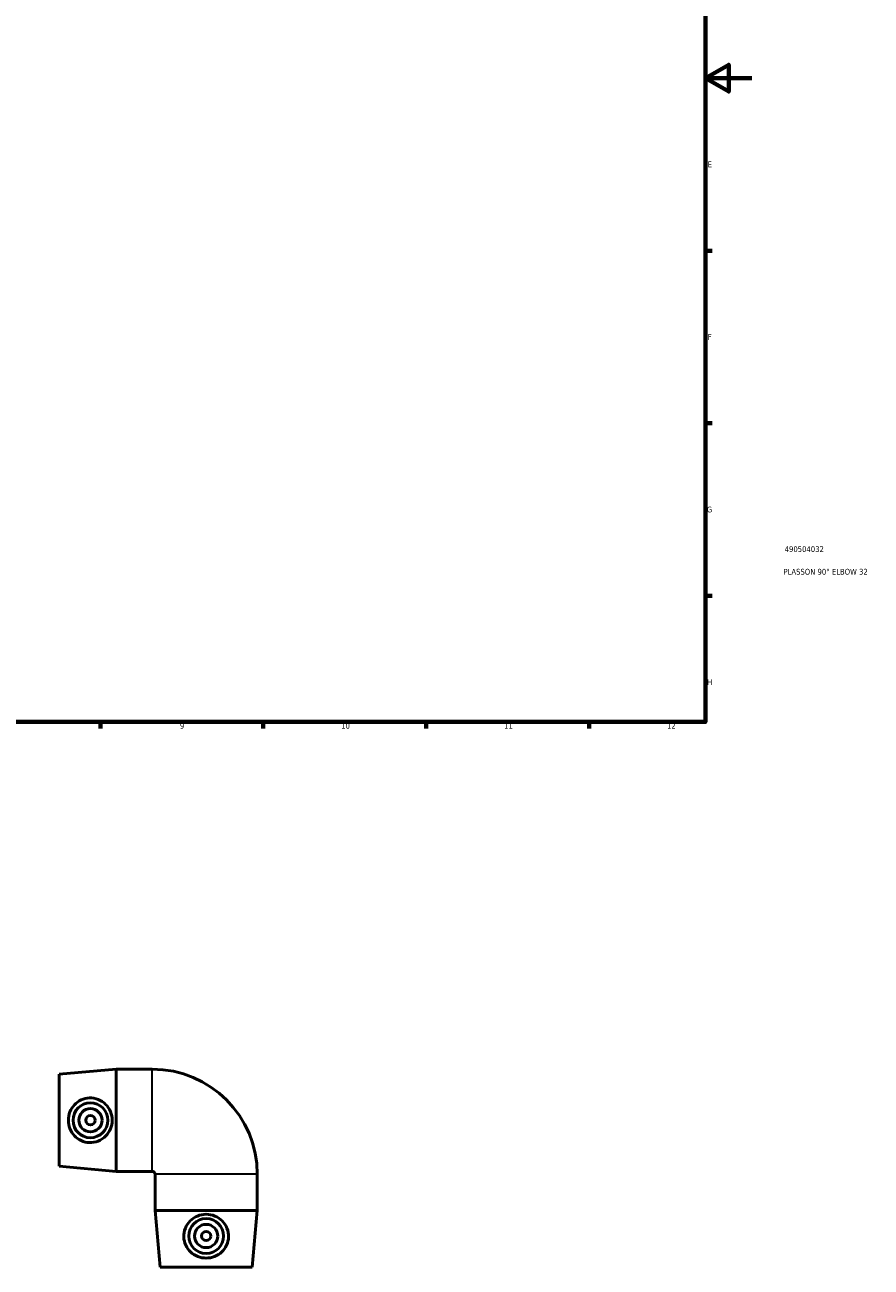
# Model space of a CAD drawing. Header units: millimetres. Extents: x -163 to 1320, y -215 to 854.
# Tile 4 of 7: x 528 to 892, y -215 to 320. Entities that reach past the tile are written whole.
import ezdxf

# ---------------------------------------------------------------- set-up
doc = ezdxf.new("R2010")
doc.units = ezdxf.units.MM
for name, color, linetype, lineweight in [('Border (ISO)', 7, 'Continuous', 70), ('Title (ISO)', 7, 'Continuous', 50), ('Visible (ISO)', 7, 'Continuous', 50), ('Visible Narrow (ISO)', 7, 'Continuous', 35)]:
    doc.layers.add(name, color=color, linetype=linetype, lineweight=lineweight)
doc.styles.add('Note Text (ISO)', font='tahoma.ttf')

# ---------------------------------------------------------------- blocks, each defined once
blk = doc.blocks.new('Borders Default Border')
at = {"layer": 'Border (ISO)'}
for p, q in [((821, 222.75), (823.9, 222.75)), ((821, 148.5), (823.9, 148.5)), ((821, 74.25), (823.9, 74.25)), ((560.67, 20), (560.67, 17.1)), ((630.75, 20), (630.75, 17.1)), ((700.83, 20), (700.83, 17.1)), ((770.92, 20), (770.92, 17.1))]:
    blk.add_line(p, q, dxfattribs=at)
at = {"layer": 'Border (ISO)', "flags": 128}
for points in [[(20, 20), (20, 574), (821, 574), (821, 20), (20, 20)], [(841, 297), (821, 297), (831, 302.77), (831, 291.23), (821, 297)]]:
    blk.add_lwpolyline(points, dxfattribs=at)
at = {"layer": 'Border (ISO)', "color": 232, "true_color": 0xca0064, "char_height": 2.5, "attachment_point": 7, "style": 'Note Text (ISO)'}
for s, insert in [('E', (821.94, 258.63)), ('F', (822, 184.38)), ('G', (821.61, 110.08)), ('H', (821.74, 35.88)), ('9', (594.88, 17.05)), ('10', (664.29, 17.05)), ('11', (734.37, 17.1)), ('12', (804.46, 17.1))]:
    blk.add_mtext(s, dxfattribs=dict(at, insert=insert))
blk = doc.blocks.new('Title Blocks ISO')
at = {"layer": 'Title (ISO)', "color": 232, "true_color": 0xca0064, "style": 'Note Text (ISO)'}
for tag, p in [('PART_NUMBER_001', (34.09, 73.08)), ('DESCRIPTION_001', (33.58, 63.35))]:
    blk.add_attdef(tag, p, '', height=2.5, dxfattribs=at)

msp = doc.modelspace()

# ---------------------------------------------------------------- linework, layer by layer
at = {"layer": 'Visible (ISO)'}
for p, q in [((542.971, -131.611), (567.383, -129.411)), ((542.971, -171.211), (542.971, -131.611)), ((567.383, -173.411), (567.383, -129.411)), ((567.383, -129.411), (582.971, -129.411)), ((542.971, -171.211), (567.383, -173.411)), ((567.383, -173.411), (582.971, -173.411)), ((584.171, -190.199), (584.171, -174.611)), ((628.171, -190.199), (628.171, -174.611)), ((628.171, -190.199), (584.171, -190.199)), ((586.371, -214.611), (584.171, -190.199)), ((625.971, -214.611), (628.171, -190.199)), ((625.971, -214.611), (586.371, -214.611))]:
    msp.add_line(p, q, dxfattribs=at)
for centre, radius in [((556.371, -151.411), 7.5), ((556.371, -151.411), 5), ((556.371, -151.411), 2), ((606.171, -201.211), 7.5), ((606.171, -201.211), 5), ((606.171, -201.211), 2)]:
    msp.add_circle(centre, radius, dxfattribs=at)
for radius in [45.2, 1.2]:
    msp.add_arc((582.971, -174.611), radius, 0, 90, dxfattribs=at)
for points in [[(555.906, -161.032), (554.74, -160.984), (553.511, -160.697), (551.278, -159.659), (550.274, -158.909), (548.695, -157.222), (548.01, -156.162), (547.098, -153.848), (546.872, -152.592), (546.872, -150.231), (547.098, -148.975), (548.01, -146.66), (548.695, -145.601), (550.274, -143.914), (551.278, -143.164), (553.511, -142.126), (554.74, -141.838), (557.182, -141.737), (558.517, -141.963), (560.944, -142.937), (562.039, -143.686), (563.743, -145.398), (564.481, -146.472), (565.47, -148.856), (565.722, -150.167), (565.722, -152.655), (565.47, -153.966), (564.481, -156.35), (563.743, -157.424), (562.039, -159.137), (560.944, -159.885), (558.517, -160.86), (557.182, -161.085), (555.906, -161.032)], [(615.792, -201.677), (615.744, -202.842), (615.457, -204.072), (614.419, -206.304), (613.669, -207.308), (611.982, -208.887), (610.922, -209.573), (608.608, -210.485), (607.352, -210.71), (604.991, -210.71), (603.735, -210.485), (601.42, -209.573), (600.361, -208.887), (598.674, -207.308), (597.924, -206.304), (596.886, -204.072), (596.598, -202.842), (596.497, -200.4), (596.723, -199.065), (597.697, -196.638), (598.446, -195.543), (600.158, -193.839), (601.232, -193.102), (603.616, -192.112), (604.927, -191.861), (607.415, -191.861), (608.726, -192.112), (611.11, -193.102), (612.184, -193.839), (613.897, -195.543), (614.645, -196.638), (615.62, -199.065), (615.845, -200.4), (615.792, -201.677)]]:
    msp.add_open_spline(points, degree=3, knots=[0, 0, 0, 0, 0.3510991, 0.3510991, 0.7021982, 0.7021982, 1.0564089, 1.0564089, 1.4106197, 1.4106197, 1.7648305, 1.7648305, 2.1190413, 2.1190413, 2.4701404, 2.4701404, 2.8212394, 2.8212394, 3.2057704, 3.2057704, 3.5903013, 3.5903013, 3.9634177, 3.9634177, 4.336534, 4.336534, 4.7096503, 4.7096503, 5.0827667, 5.0827667, 5.4672976, 5.4672976, 5.8518286, 5.8518286, 5.8518286, 5.8518286], dxfattribs=at)
at = {"layer": 'Visible Narrow (ISO)'}
for p, q in [((582.971, -173.14), (582.971, -129.682)), ((627.9, -174.611), (584.442, -174.611))]:
    msp.add_line(p, q, dxfattribs=at)

# ---------------------------------------------------------------- block references
msp.add_blockref('Borders Default Border', (0, 0))
msp.add_blockref('Title Blocks ISO', (821, 20)).add_auto_attribs({'PART_NUMBER_001': '490504032', 'DESCRIPTION_001': 'PLASSON 90° ELBOW 32'})

doc.saveas('drawing.dxf')
